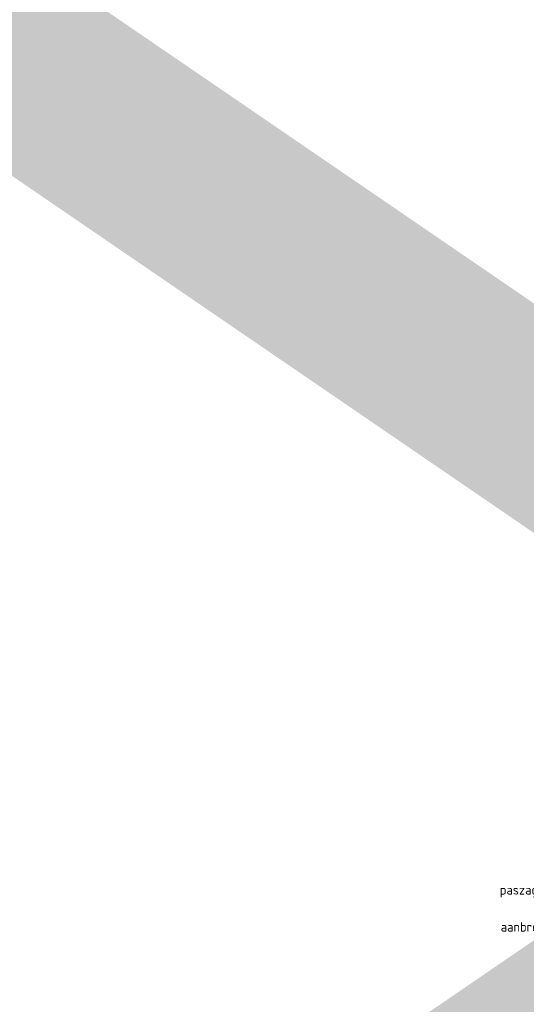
# Model space of a CAD drawing. Header units: metres. Extents: x -699 to 2316, y -1199 to 781.
# Tile 105 of 256: x -244.91 to -242.23, y -161.51 to -156.32. Entities that reach past the tile are written whole.
import ezdxf

# ---------------------------------------------------------------- set-up
doc = ezdxf.new("R2010")
doc.units = ezdxf.units.M
doc.layers.add('to-xx-view', color=1, linetype='Continuous', lineweight=25, plot=False)
doc.layers.add('X-XX-AL-M', color=7, linetype='Continuous', lineweight=18)
doc.styles.add('NLCS-ISO Standaard', font='NLCS-ISO.ttf')

msp = doc.modelspace()

# ---------------------------------------------------------------- linework, layer by layer
at = {"layer": 'to-xx-view', "const_width": 1}
for points in [[(-227.3321, -151.6203), (-252.1361, -168.582)], [(-252.1361, -151.6203), (-227.3321, -168.582)]]:
    msp.add_lwpolyline(points, dxfattribs=at)

# ---------------------------------------------------------------- texts
at = {"layer": 'X-XX-AL-M', "char_height": 0.05, "attachment_point": 9, "style": 'NLCS-ISO Standaard'}
for s, insert in [('paszagen asfaltverharding', (-241.5844, -160.9497)), ('graven cunet\\Paanbrengen menggranulaat', (-241.5732, -161.1453))]:
    msp.add_mtext(s, dxfattribs=dict(at, insert=insert))

doc.saveas('drawing.dxf')
